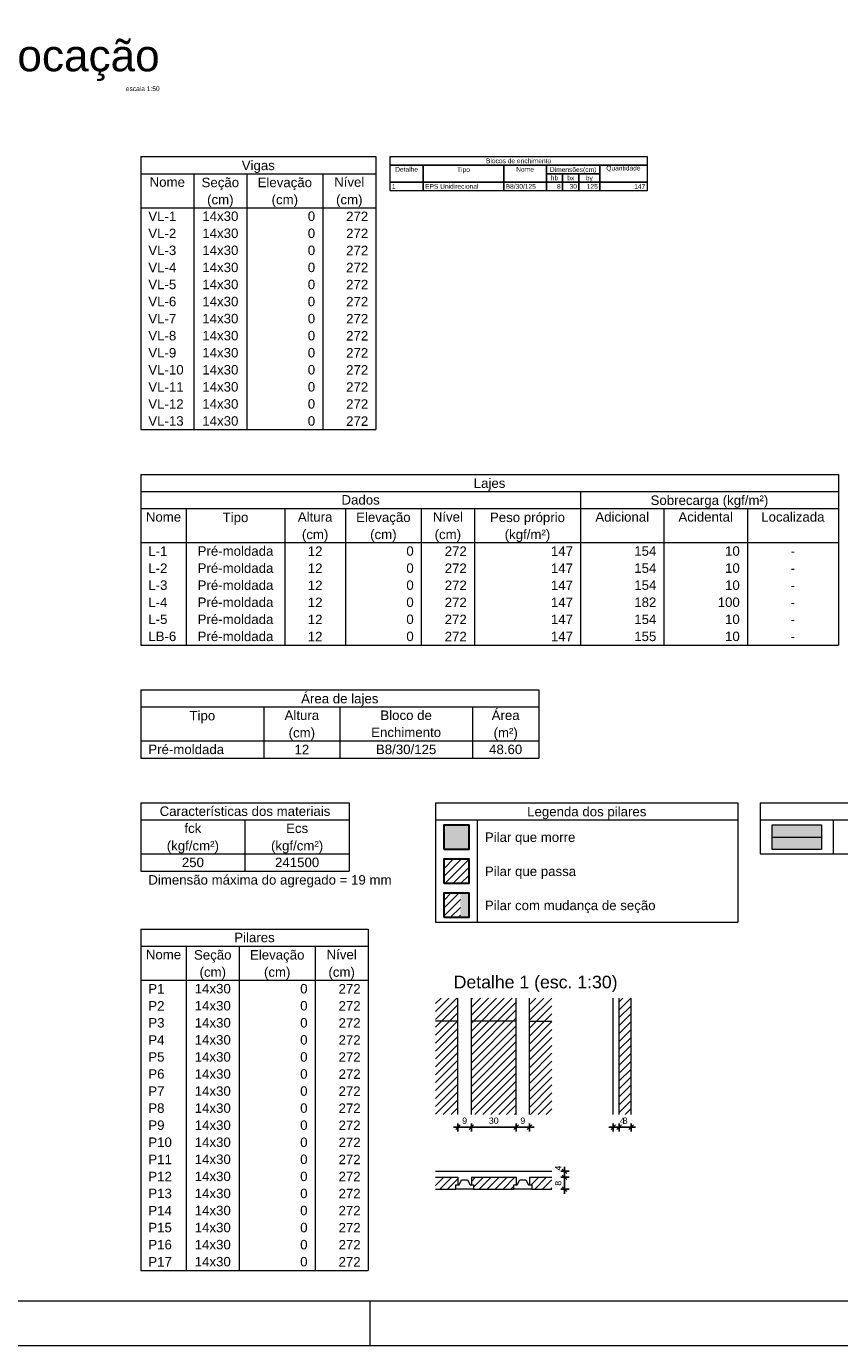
# Model space of a CAD drawing. Header units: millimetres. Extents: x 337 to 526, y -381 to -65.
# Tile 77 of 104: x 364 to 382, y -124 to -95. Entities that reach past the tile are written whole.
import ezdxf

# ---------------------------------------------------------------- set-up
doc = ezdxf.new("R2010")
doc.units = ezdxf.units.MM
doc.header["$MEASUREMENT"] = 0
doc.layers.get('0').update_dxf_attribs({"lineweight": 5})
for name, color, linetype, lineweight in [('FO-Cotas', 5, 'Continuous', 5), ('FO-Eixos', 5, 'Continuous', 5), ('FO-Hachura pilar que morre', 106, 'Continuous', 5), ('FO-Hachura pilar que passa', 19, 'Continuous', 5), ('FO-Hachura viga', 43, 'Continuous', 5), ('FO-Hachuras das lajes', 1, 'Continuous', 20), ('FO-Pilares', 152, 'Continuous', 30), ('FO-Textos das lajes', 102, 'Continuous', 20), ('FO-Textos das vigas', 7, 'Continuous', 5), ('FO-Textos dos pilares', 7, 'Continuous', 5), ('FO-Títulos', 1, 'Continuous', 20), ('FO-Vigas', 1, 'Continuous', 20), ('LC-Textos', 102, 'Continuous', 20), ('PRANCHA 01', 7, 'Continuous', 20)]:
    doc.layers.add(name, color=color, linetype=linetype, lineweight=lineweight)
doc.styles.add('Arial', font='arial.ttf')
doc.dimstyles.new('UM_30.000000', dxfattribs={"dimtxt": 0.18, "dimasz": 0.1, "dimexe": 0.1, "dimexo": 0.2, "dimgap": 0, "dimtad": 1, "dimtih": 1, "dimtoh": 1, "dimdec": 1, "dimlfac": 30, "dimzin": 0, "dimdsep": 46, "dimtxsty": 'Standard', "dimcen": 0.09, "dimdle": 0.1, "dimadec": 1, "dimazin": 2, "dimtfac": 1, "dimtdec": 4, "dimtofl": 0, "dimtmove": 0, "dimatfit": 3, "dimfxl": 1, "dimtolj": 1, "dimarcsym": 0})
pattern_1 = [(45, (348.37171, -144.35665), (-0.08838835, 0.08838835), [])]

# ---------------------------------------------------------------- blocks, each defined once
blk = doc.blocks.new('_Oblique')
at = {"color": 0, "linetype": 'ByBlock', "lineweight": -2}
blk.add_line((-0.5, -0.5), (0.5, 0.5), dxfattribs=at)
blk = doc.blocks.new('*D358')
at = {"layer": 'Defpoints', "color": 0, "linetype": 'Continuous', "transparency": 16777216}
for p in [(373.398, -119.303), (373.698, -119.303), (373.398, -119.586)]:
    blk.add_point(p, dxfattribs=at)
at = {"layer": 'FO-Cotas', "color": 0, "linetype": 'Continuous', "lineweight": -2, "transparency": 16777216}
for p, q in [((373.798, -119.586), (373.298, -119.586)), ((373.398, -119.503), (373.398, -119.686)), ((373.698, -119.503), (373.698, -119.686))]:
    blk.add_line(p, q, dxfattribs=at)
at = {"layer": 'FO-Cotas', "color": 0, "linetype": 'Continuous', "lineweight": -2, "transparency": 16777216, "xscale": 0.1, "yscale": 0.1, "zscale": 0.1, "rotation": 180}
blk.add_blockref('_Oblique', (373.398, -119.586), dxfattribs=at)
at = {"layer": 'FO-Cotas', "color": 0, "linetype": 'Continuous', "lineweight": -2, "transparency": 16777216, "xscale": 0.1, "yscale": 0.1, "zscale": 0.1}
blk.add_blockref('_Oblique', (373.698, -119.586), dxfattribs=at)
at = {"layer": 'FO-Cotas', "color": 7, "linetype": 'Continuous', "transparency": 16777216, "insert": (373.548, -119.444), "char_height": 0.1412, "attachment_point": 5, "rotation": 0.0057, "style": 'Arial'}
blk.add_mtext('\\A1;9', dxfattribs=at)
blk = doc.blocks.new('*D359')
at = {"layer": 'Defpoints', "color": 0, "linetype": 'Continuous', "transparency": 16777216}
for p in [(373.698, -119.303), (374.698, -119.303), (373.698, -119.586)]:
    blk.add_point(p, dxfattribs=at)
at = {"layer": 'FO-Cotas', "color": 0, "linetype": 'Continuous', "lineweight": -2, "transparency": 16777216}
for p, q in [((374.798, -119.586), (373.598, -119.586)), ((373.698, -119.503), (373.698, -119.686)), ((374.698, -119.503), (374.698, -119.686))]:
    blk.add_line(p, q, dxfattribs=at)
at = {"layer": 'FO-Cotas', "color": 0, "linetype": 'Continuous', "lineweight": -2, "transparency": 16777216, "xscale": 0.1, "yscale": 0.1, "zscale": 0.1, "rotation": 180}
blk.add_blockref('_Oblique', (373.698, -119.586), dxfattribs=at)
at = {"layer": 'FO-Cotas', "color": 0, "linetype": 'Continuous', "lineweight": -2, "transparency": 16777216, "xscale": 0.1, "yscale": 0.1, "zscale": 0.1}
blk.add_blockref('_Oblique', (374.698, -119.586), dxfattribs=at)
at = {"layer": 'FO-Cotas', "color": 7, "linetype": 'Continuous', "transparency": 16777216, "insert": (374.198, -119.444), "char_height": 0.1412, "attachment_point": 5, "rotation": 0.0057, "style": 'Arial'}
blk.add_mtext('\\A1;30', dxfattribs=at)
blk = doc.blocks.new('*D360')
at = {"layer": 'Defpoints', "color": 0, "linetype": 'Continuous', "transparency": 16777216}
for p in [(374.698, -119.303), (374.998, -119.303), (374.698, -119.586)]:
    blk.add_point(p, dxfattribs=at)
at = {"layer": 'FO-Cotas', "color": 0, "linetype": 'Continuous', "lineweight": -2, "transparency": 16777216}
for p, q in [((375.098, -119.586), (374.598, -119.586)), ((374.698, -119.503), (374.698, -119.686)), ((374.998, -119.503), (374.998, -119.686))]:
    blk.add_line(p, q, dxfattribs=at)
at = {"layer": 'FO-Cotas', "color": 0, "linetype": 'Continuous', "lineweight": -2, "transparency": 16777216, "xscale": 0.1, "yscale": 0.1, "zscale": 0.1, "rotation": 180}
blk.add_blockref('_Oblique', (374.698, -119.586), dxfattribs=at)
at = {"layer": 'FO-Cotas', "color": 0, "linetype": 'Continuous', "lineweight": -2, "transparency": 16777216, "xscale": 0.1, "yscale": 0.1, "zscale": 0.1}
blk.add_blockref('_Oblique', (374.998, -119.586), dxfattribs=at)
at = {"layer": 'FO-Cotas', "color": 7, "linetype": 'Continuous', "transparency": 16777216, "insert": (374.848, -119.444), "char_height": 0.1412, "attachment_point": 5, "rotation": 0.0057, "style": 'Arial'}
blk.add_mtext('\\A1;9', dxfattribs=at)
blk = doc.blocks.new('*D361')
at = {"layer": 'Defpoints', "color": 0, "linetype": 'Continuous', "transparency": 16777216}
for p in [(376.869, -119.303), (377.002, -119.303), (377.002, -119.586)]:
    blk.add_point(p, dxfattribs=at)
at = {"layer": 'FO-Cotas', "color": 0, "linetype": 'Continuous', "lineweight": -2, "transparency": 16777216}
for p, q in [((376.769, -119.586), (377.102, -119.586)), ((376.869, -119.503), (376.869, -119.686)), ((377.002, -119.503), (377.002, -119.686))]:
    blk.add_line(p, q, dxfattribs=at)
at = {"layer": 'FO-Cotas', "color": 0, "linetype": 'Continuous', "lineweight": -2, "transparency": 16777216, "xscale": 0.1, "yscale": 0.1, "zscale": 0.1, "rotation": 180}
blk.add_blockref('_Oblique', (376.869, -119.586), dxfattribs=at)
at = {"layer": 'FO-Cotas', "color": 0, "linetype": 'Continuous', "lineweight": -2, "transparency": 16777216, "xscale": 0.1, "yscale": 0.1, "zscale": 0.1}
blk.add_blockref('_Oblique', (377.002, -119.586), dxfattribs=at)
at = {"layer": 'FO-Cotas', "color": 7, "linetype": 'Continuous', "transparency": 16777216, "insert": (377.073, -119.444), "char_height": 0.1412, "attachment_point": 5, "rotation": 0.0057, "style": 'Arial'}
blk.add_mtext('\\A1;4', dxfattribs=at)
blk = doc.blocks.new('*D362')
at = {"layer": 'Defpoints', "color": 0, "linetype": 'Continuous', "transparency": 16777216}
for p in [(377.002, -119.303), (377.269, -119.303), (377.269, -119.586)]:
    blk.add_point(p, dxfattribs=at)
at = {"layer": 'FO-Cotas', "color": 0, "linetype": 'Continuous', "lineweight": -2, "transparency": 16777216}
for p, q in [((376.902, -119.586), (377.369, -119.586)), ((377.002, -119.503), (377.002, -119.686)), ((377.269, -119.503), (377.269, -119.686))]:
    blk.add_line(p, q, dxfattribs=at)
at = {"layer": 'FO-Cotas', "color": 0, "linetype": 'Continuous', "lineweight": -2, "transparency": 16777216, "xscale": 0.1, "yscale": 0.1, "zscale": 0.1, "rotation": 180}
blk.add_blockref('_Oblique', (377.002, -119.586), dxfattribs=at)
at = {"layer": 'FO-Cotas', "color": 0, "linetype": 'Continuous', "lineweight": -2, "transparency": 16777216, "xscale": 0.1, "yscale": 0.1, "zscale": 0.1}
blk.add_blockref('_Oblique', (377.269, -119.586), dxfattribs=at)
at = {"layer": 'FO-Cotas', "color": 7, "linetype": 'Continuous', "transparency": 16777216, "insert": (377.135, -119.444), "char_height": 0.1412, "attachment_point": 5, "rotation": 0.0057, "style": 'Arial'}
blk.add_mtext('\\A1;8', dxfattribs=at)
blk = doc.blocks.new('*D363')
at = {"layer": 'Defpoints', "color": 0, "linetype": 'Continuous', "transparency": 16777216}
for p in [(375.498, -120.574), (375.498, -120.707), (375.78, -120.707)]:
    blk.add_point(p, dxfattribs=at)
at = {"layer": 'FO-Cotas', "color": 0, "linetype": 'Continuous', "lineweight": -2, "transparency": 16777216}
for p, q in [((375.78, -120.474), (375.78, -120.807)), ((375.698, -120.574), (375.88, -120.574)), ((375.698, -120.707), (375.88, -120.707))]:
    blk.add_line(p, q, dxfattribs=at)
at = {"layer": 'FO-Cotas', "color": 0, "linetype": 'Continuous', "lineweight": -2, "transparency": 16777216, "xscale": 0.1, "yscale": 0.1, "zscale": 0.1}
for p, rotation in [((375.78, -120.574), 90), ((375.78, -120.707), 270)]:
    blk.add_blockref('_Oblique', p, dxfattribs=dict(at, rotation=rotation))
at = {"layer": 'FO-Cotas', "color": 7, "linetype": 'Continuous', "transparency": 16777216, "insert": (375.639, -120.503), "char_height": 0.1412, "attachment_point": 5, "rotation": 90, "style": 'Arial'}
blk.add_mtext('\\A1;4', dxfattribs=at)
blk = doc.blocks.new('*D364')
at = {"layer": 'Defpoints', "color": 0, "linetype": 'Continuous', "transparency": 16777216}
for p in [(375.498, -120.707), (375.498, -120.974), (375.78, -120.974)]:
    blk.add_point(p, dxfattribs=at)
at = {"layer": 'FO-Cotas', "color": 0, "linetype": 'Continuous', "lineweight": -2, "transparency": 16777216}
for p, q in [((375.698, -120.707), (375.88, -120.707)), ((375.78, -120.607), (375.78, -121.074)), ((375.698, -120.974), (375.88, -120.974))]:
    blk.add_line(p, q, dxfattribs=at)
at = {"layer": 'FO-Cotas', "color": 0, "linetype": 'Continuous', "lineweight": -2, "transparency": 16777216, "xscale": 0.1, "yscale": 0.1, "zscale": 0.1}
for p, rotation in [((375.78, -120.707), 90), ((375.78, -120.974), 270)]:
    blk.add_blockref('_Oblique', p, dxfattribs=dict(at, rotation=rotation))
at = {"layer": 'FO-Cotas', "color": 7, "linetype": 'Continuous', "transparency": 16777216, "insert": (375.639, -120.841), "char_height": 0.1412, "attachment_point": 5, "rotation": 90, "style": 'Arial'}
blk.add_mtext('\\A1;8', dxfattribs=at)

msp = doc.modelspace()

# ---------------------------------------------------------------- hatches: boundary and pattern name
at = {"layer": 'FO-Hachura pilar que morre', "linetype": 'Continuous'}
for points in [[(373.0886, -113.3812), (373.0886, -112.8305), (373.6393, -112.8305), (373.6393, -113.3812), (373.0886, -113.3812)], [(373.4548, -114.9062), (373.4548, -114.3555), (373.6393, -114.3555), (373.6393, -114.9062), (373.4548, -114.9062)]]:
    msp.add_hatch(color=256, dxfattribs=at).paths.add_polyline_path(points)
at = {"layer": 'FO-Hachura pilar que passa', "linetype": 'Continuous'}
h = msp.add_hatch(dxfattribs=at)
h.set_pattern_fill('ANSI31', color=256, style=0)
h.set_pattern_definition(pattern_1)
h.paths.add_polyline_path([(373.0886, -114.1437), (373.0886, -113.593), (373.6393, -113.593), (373.6393, -114.1437), (373.0886, -114.1437)])
h = msp.add_hatch(dxfattribs=at)
h.set_pattern_fill('ANSI31', color=256, style=0)
h.set_pattern_definition(pattern_1)
h.paths.add_polyline_path([(373.0886, -114.9062), (373.0886, -114.3555), (373.4548, -114.3555), (373.4548, -114.9062), (373.0886, -114.9062)])
at = {"layer": 'FO-Hachura viga', "linetype": 'Continuous'}
msp.add_hatch(color=256, dxfattribs=at).paths.add_polyline_path([(380.4192, -113.3812), (380.4192, -112.8305), (381.5205, -112.8305), (381.5205, -113.3812), (380.4192, -113.3812)])
at = {"layer": 'FO-Hachuras das lajes', "linetype": 'Continuous'}
h = msp.add_hatch(dxfattribs=at)
h.set_pattern_fill('ANSI31', color=256, style=0)
h.set_pattern_definition(pattern_1)
h.paths.add_polyline_path([(373.398, -119.3032), (372.898, -119.3032), (372.898, -116.7032), (373.398, -116.7032), (373.398, -119.3032)])
h = msp.add_hatch(dxfattribs=at)
h.set_pattern_fill('ANSI31', color=256, style=0)
h.set_pattern_definition(pattern_1)
h.paths.add_polyline_path([(373.698, -119.3032), (373.698, -116.7032), (374.698, -116.7032), (374.698, -119.3032), (373.698, -119.3032)])
h = msp.add_hatch(dxfattribs=at)
h.set_pattern_fill('ANSI31', color=256, style=0)
h.set_pattern_definition(pattern_1)
h.paths.add_polyline_path([(374.998, -119.3032), (374.998, -116.7032), (375.498, -116.7032), (375.498, -119.3032), (374.998, -119.3032)])
h = msp.add_hatch(dxfattribs=at)
h.set_pattern_fill('ANSI31', color=256, style=0)
h.set_pattern_definition(pattern_1)
h.paths.add_polyline_path([(377.0021, -119.3032), (377.0021, -116.7032), (377.2688, -116.7032), (377.2688, -119.3032), (377.0021, -119.3032)])
h = msp.add_hatch(dxfattribs=at)
h.set_pattern_fill('ANSI31', color=256, style=0)
h.set_pattern_definition(pattern_1)
h.paths.add_polyline_path([(372.898, -120.7073), (373.398, -120.7073), (373.398, -120.874), (373.348, -120.874), (373.348, -120.974), (372.898, -120.974), (372.898, -120.7073)])
h = msp.add_hatch(dxfattribs=at)
h.set_pattern_fill('ANSI31', color=256, style=0)
h.set_pattern_definition(pattern_1)
h.paths.add_polyline_path([(374.698, -120.7073), (374.698, -120.874), (374.648, -120.874), (374.648, -120.974), (373.748, -120.974), (373.748, -120.874), (373.698, -120.874), (373.698, -120.7073), (374.698, -120.7073)])
h = msp.add_hatch(dxfattribs=at)
h.set_pattern_fill('ANSI31', color=256, style=0)
h.set_pattern_definition(pattern_1)
h.paths.add_polyline_path([(374.998, -120.7073), (375.498, -120.7073), (375.498, -120.974), (375.048, -120.974), (375.048, -120.874), (374.998, -120.874), (374.998, -120.7073)])

# ---------------------------------------------------------------- linework, layer by layer
at = {"layer": 'FO-Eixos'}
msp.add_line((380.4192, -113.1059), (381.5205, -113.1059), dxfattribs=at)
at = {"layer": 'FO-Eixos', "linetype": 'Continuous'}
for p, q in [((373.398, -117.2199), (372.898, -117.2199)), ((373.398, -117.5032), (373.398, -117.2032)), ((373.698, -117.5032), (373.698, -117.2032)), ((374.698, -117.2199), (373.698, -117.2199)), ((374.698, -117.5032), (374.698, -117.2032)), ((374.998, -117.5032), (374.998, -117.2032)), ((374.998, -117.2199), (375.498, -117.2199)), ((373.398, -118.8032), (373.398, -118.5032)), ((373.698, -118.8032), (373.698, -118.5032)), ((374.698, -118.8032), (374.698, -118.5032)), ((374.998, -118.8032), (374.998, -118.5032))]:
    msp.add_line(p, q, dxfattribs=at)
at = {"layer": 'FO-Hachuras das lajes', "linetype": 'Continuous'}
for p, q in [((377.2688, -119.3032), (377.2688, -116.7032)), ((372.898, -120.974), (373.348, -120.974)), ((373.748, -120.974), (374.648, -120.974)), ((375.048, -120.974), (375.498, -120.974))]:
    msp.add_line(p, q, dxfattribs=at)
at = {"layer": 'FO-Pilares'}
for points in [[(373.0886, -113.3812), (373.0886, -112.8305), (373.6393, -112.8305), (373.6393, -113.3812), (373.0886, -113.3812)], [(373.0886, -114.1437), (373.0886, -113.593), (373.6393, -113.593), (373.6393, -114.1437), (373.0886, -114.1437)], [(373.0886, -114.9062), (373.0886, -114.3555), (373.6393, -114.3555), (373.6393, -114.9062), (373.0886, -114.9062)]]:
    msp.add_lwpolyline(points, close=True, dxfattribs=at)
at = {"layer": 'FO-Textos das lajes', "linetype": 'Continuous'}
for p, q in [((373.398, -117.2032), (373.398, -116.7032)), ((373.698, -117.2032), (373.698, -116.7032)), ((374.698, -117.2032), (374.698, -116.7032)), ((374.998, -117.2032), (374.998, -116.7032)), ((376.8688, -119.3032), (376.8688, -116.7032)), ((377.0021, -119.3032), (377.0021, -116.7032)), ((373.398, -118.5032), (373.398, -117.5032)), ((373.698, -118.5032), (373.698, -117.5032)), ((374.698, -118.5032), (374.698, -117.5032)), ((374.998, -118.5032), (374.998, -117.5032)), ((373.398, -119.3032), (373.398, -118.8032)), ((373.698, -119.3032), (373.698, -118.8032)), ((374.698, -119.3032), (374.698, -118.8032)), ((374.998, -119.3032), (374.998, -118.8032)), ((372.898, -120.574), (375.498, -120.574)), ((372.898, -120.7073), (373.398, -120.7073)), ((373.398, -120.7073), (373.398, -120.874)), ((373.698, -120.7073), (374.698, -120.7073)), ((373.698, -120.7073), (373.698, -120.874)), ((374.698, -120.7073), (374.698, -120.874)), ((374.998, -120.7073), (375.498, -120.7073)), ((374.998, -120.7073), (374.998, -120.874))]:
    msp.add_line(p, q, dxfattribs=at)
for points in [[(373.348, -120.974), (373.348, -120.874), (373.423, -120.874), (373.4813, -120.7607), (373.6147, -120.7607), (373.673, -120.874), (373.748, -120.874), (373.748, -120.974), (373.348, -120.974)], [(374.648, -120.974), (374.648, -120.874), (374.723, -120.874), (374.7813, -120.7607), (374.9147, -120.7607), (374.973, -120.874), (375.048, -120.874), (375.048, -120.974), (374.648, -120.974)]]:
    msp.add_lwpolyline(points, close=True, dxfattribs=at)
at = {"layer": 'FO-Textos das vigas'}
for p, q in [((366.3101, -97.9029), (371.5627, -97.9029)), ((366.3101, -97.9029), (366.3101, -104.0028)), ((371.5627, -97.9029), (371.5627, -104.0028)), ((366.3101, -98.2842), (371.5627, -98.2842)), ((367.4961, -98.2842), (367.4961, -104.0028)), ((368.6822, -98.2842), (368.6822, -104.0028)), ((370.3766, -98.2842), (370.3766, -104.0028)), ((366.3101, -99.0466), (371.5627, -99.0466)), ((366.3101, -104.0028), (371.5627, -104.0028)), ((366.3101, -105.0028), (381.8985, -105.0028)), ((366.3101, -105.0028), (366.3101, -105.384)), ((381.8985, -105.0028), (381.8985, -105.384)), ((366.3101, -105.384), (381.8985, -105.384)), ((366.3101, -105.384), (381.8985, -105.384)), ((366.3101, -105.384), (366.3101, -108.8152)), ((376.1376, -105.384), (376.1376, -105.7652)), ((381.8985, -105.384), (381.8985, -108.8152)), ((366.3101, -105.7652), (381.8985, -105.7652)), ((367.3267, -105.7652), (367.3267, -108.8152)), ((369.5294, -105.7652), (369.5294, -108.8152)), ((370.8849, -105.7652), (370.8849, -108.8152)), ((372.5793, -105.7652), (372.5793, -108.8152)), ((373.7654, -105.7652), (373.7654, -108.8152)), ((376.1376, -105.7652), (376.1376, -108.8152)), ((378.0014, -105.7652), (378.0014, -108.8152)), ((379.8653, -105.7652), (379.8653, -108.8152)), ((366.3101, -106.5277), (381.8985, -106.5277)), ((366.3101, -108.8152), (381.8985, -108.8152)), ((366.3101, -109.8152), (375.2057, -109.8152)), ((366.3101, -109.8152), (366.3101, -111.3401)), ((375.2057, -109.8152), (375.2057, -111.3401)), ((366.3101, -110.1964), (375.2057, -110.1964)), ((369.0635, -110.1964), (369.0635, -111.3401)), ((370.7579, -110.1964), (370.7579, -111.3401)), ((373.7231, -110.1964), (373.7231, -111.3401)), ((366.3101, -110.9589), (375.2057, -110.9589)), ((366.3101, -111.3401), (375.2057, -111.3401)), ((366.3101, -112.3401), (370.9697, -112.3401)), ((366.3101, -112.3401), (366.3101, -112.7214)), ((370.9697, -112.3401), (370.9697, -112.7214)), ((372.898, -112.3401), (379.6544, -112.3401)), ((372.898, -112.3401), (372.898, -115.0088)), ((379.6544, -112.3401), (379.6544, -115.0088)), ((380.1544, -112.3401), (387.6098, -112.3401)), ((380.1544, -112.3401), (380.1544, -113.4838)), ((366.3101, -112.7214), (370.9697, -112.7214)), ((366.3101, -112.7214), (366.3101, -113.8651)), ((368.6399, -112.7214), (368.6399, -113.8651)), ((370.9697, -112.7214), (370.9697, -113.8651)), ((372.898, -112.7214), (379.6544, -112.7214)), ((373.8299, -112.7214), (373.8299, -115.0088)), ((380.1544, -112.7214), (387.6098, -112.7214)), ((381.7853, -112.7214), (381.7853, -113.4838)), ((366.3101, -113.4838), (370.9697, -113.4838)), ((380.1544, -113.4838), (387.6098, -113.4838)), ((366.3101, -113.8651), (370.9697, -113.8651)), ((366.3101, -113.8651), (370.9697, -113.8651)), ((372.898, -115.0088), (379.6544, -115.0088))]:
    msp.add_line(p, q, dxfattribs=at)
for points in [[(371.8805, -98.0935), (371.8805, -97.9029), (377.6255, -97.9029), (377.6255, -98.0935), (371.8805, -98.0935)], [(371.8805, -98.4748), (371.8805, -98.0935), (372.6218, -98.0935), (372.6218, -98.4748), (371.8805, -98.4748)], [(372.6218, -98.4748), (372.6218, -98.0935), (374.4221, -98.0935), (374.4221, -98.4748), (372.6218, -98.4748)], [(374.4221, -98.4748), (374.4221, -98.0935), (375.3752, -98.0935), (375.3752, -98.4748), (374.4221, -98.4748)], [(375.3752, -98.2842), (375.3752, -98.0935), (376.5665, -98.0935), (376.5665, -98.2842), (375.3752, -98.2842)], [(376.5665, -98.4748), (376.5665, -98.0935), (377.6255, -98.0935), (377.6255, -98.4748), (376.5665, -98.4748)], [(375.3752, -98.4748), (375.3752, -98.2842), (375.737, -98.2842), (375.737, -98.4748), (375.3752, -98.4748)], [(375.737, -98.4748), (375.737, -98.2842), (376.0988, -98.2842), (376.0988, -98.4748), (375.737, -98.4748)], [(376.0988, -98.4748), (376.0988, -98.2842), (376.5665, -98.2842), (376.5665, -98.4748), (376.0988, -98.4748)], [(371.8805, -98.6654), (371.8805, -98.4748), (372.6218, -98.4748), (372.6218, -98.6654), (371.8805, -98.6654)], [(372.6218, -98.6654), (372.6218, -98.4748), (374.4221, -98.4748), (374.4221, -98.6654), (372.6218, -98.6654)], [(374.4221, -98.6654), (374.4221, -98.4748), (375.3752, -98.4748), (375.3752, -98.6654), (374.4221, -98.6654)], [(375.3752, -98.6654), (375.3752, -98.4748), (375.737, -98.4748), (375.737, -98.6654), (375.3752, -98.6654)], [(375.737, -98.6654), (375.737, -98.4748), (376.0988, -98.4748), (376.0988, -98.6654), (375.737, -98.6654)], [(376.0988, -98.6654), (376.0988, -98.4748), (376.5665, -98.4748), (376.5665, -98.6654), (376.0988, -98.6654)], [(376.5665, -98.6654), (376.5665, -98.4748), (377.6255, -98.4748), (377.6255, -98.6654), (376.5665, -98.6654)]]:
    msp.add_lwpolyline(points, close=True, dxfattribs=at)
at = {"layer": 'FO-Textos dos pilares'}
for p, q in [((366.3101, -115.1616), (371.3933, -115.1616)), ((366.3101, -115.1616), (366.3101, -122.7864)), ((371.3933, -115.1616), (371.3933, -122.7864)), ((366.3101, -115.5428), (371.3933, -115.5428)), ((367.3267, -115.5428), (367.3267, -122.7864)), ((368.5128, -115.5428), (368.5128, -122.7864)), ((370.2072, -115.5428), (370.2072, -122.7864)), ((366.3101, -116.3053), (371.3933, -116.3053)), ((366.3101, -122.7864), (371.3933, -122.7864))]:
    msp.add_line(p, q, dxfattribs=at)
at = {"layer": 'FO-Vigas'}
msp.add_lwpolyline([(380.4192, -113.3812), (380.4192, -112.8305), (381.5205, -112.8305), (381.5205, -113.3812), (380.4192, -113.3812)], close=True, dxfattribs=at)
at = {"layer": 'PRANCHA 01'}
for points in [[(337.4312, -124.4682), (421.5312, -124.4682), (421.5312, -65.0682), (337.4312, -65.0682), (337.4312, -124.4682)], [(371.4312, -123.4682), (371.4312, -124.4682)], [(371.4312, -123.4682), (371.4312, -124.4682)]]:
    msp.add_lwpolyline(points, dxfattribs=at)
msp.add_lwpolyline([(339.9312, -123.4682), (420.5312, -123.4682), (420.5312, -66.0682), (339.9312, -66.0682)], close=True, dxfattribs=at)

# ---------------------------------------------------------------- texts
at = {"layer": 'FO-Textos das vigas', "linetype": 'Continuous', "line_spacing_factor": 0.798, "style": 'Arial'}
for s, insert, char_height, width, attachment_point in [('Vigas', (368.9368, -98.2689), 0.2118, 1.506586, 8), ('Detalhe', (372.2511, -98.2418), 0.1059, 1.022447, 8), ('Tipo', (373.522, -98.2769), 0.1059, 0.577055, 8), ('Blocos de enchimento', (374.753, -98.0512), 0.1059, 2.918733, 8), ('Nome', (374.8986, -98.2418), 0.1059, 0.791278, 8), ('Dimensões(cm)', (375.971, -98.2769), 0.1059, 2.07676, 8), ('Quantidade', (377.096, -98.2418), 0.1059, 1.533888, 8), ('Nome', (366.9031, -98.5807), 0.2118, 1.606574, 8), ('Seção', (368.0888, -98.6509), 0.2118, 1.707738, 8), ('Elevação', (369.5298, -98.6509), 0.2118, 2.477647, 8), ('Nível', (370.9697, -98.5807), 0.2118, 1.37219, 8), ('hb', (375.5561, -98.4324), 0.1059, 0.329953, 8), ('bx', (375.9179, -98.4324), 0.1059, 0.313296, 8), ('by', (376.333, -98.4669), 0.1059, 0.313296, 8), ('(cm)', (368.0888, -99.0319), 0.2118, 1.203975, 8), ('(cm)', (369.5298, -99.0319), 0.2118, 1.203975, 8), ('(cm)', (370.9698, -99.0319), 0.2118, 1.203975, 8), ('1', (371.9228, -98.623), 0.1059, 0.164976, 7), ('EPS Unidirecional', (372.6641, -98.623), 0.1059, 2.39078, 7), ('B8/30/125', (374.4644, -98.623), 0.1059, 1.352545, 7), ('8', (375.6946, -98.623), 0.1059, 0.164976, 9), ('30', (376.0564, -98.623), 0.1059, 0.329953, 9), ('125', (376.5241, -98.623), 0.1059, 0.494929, 9), ('147', (377.5831, -98.623), 0.1059, 0.494929, 9), ('VL-1', (366.4795, -99.3432), 0.2118, 1.272202, 7), ('14x30', (368.0892, -99.3432), 0.2118, 1.640981, 8), ('0', (370.2072, -99.3432), 0.2118, 0.33496, 9), ('272', (371.3933, -99.3432), 0.2118, 1.004881, 9), ('VL-2', (366.4795, -99.7244), 0.2118, 1.272202, 7), ('14x30', (368.0892, -99.7244), 0.2118, 1.640981, 8), ('0', (370.2072, -99.7244), 0.2118, 0.33496, 9), ('272', (371.3933, -99.7244), 0.2118, 1.004881, 9), ('VL-3', (366.4795, -100.1056), 0.2118, 1.272202, 7), ('14x30', (368.0892, -100.1056), 0.2118, 1.640981, 8), ('0', (370.2072, -100.1056), 0.2118, 0.33496, 9), ('272', (371.3933, -100.1056), 0.2118, 1.004881, 9), ('VL-4', (366.4795, -100.4869), 0.2118, 1.272202, 7), ('14x30', (368.0892, -100.4869), 0.2118, 1.640981, 8), ('0', (370.2072, -100.4869), 0.2118, 0.33496, 9), ('272', (371.3933, -100.4869), 0.2118, 1.004881, 9), ('VL-5', (366.4795, -100.8681), 0.2118, 1.272202, 7), ('14x30', (368.0892, -100.8681), 0.2118, 1.640981, 8), ('0', (370.2072, -100.8681), 0.2118, 0.33496, 9), ('272', (371.3933, -100.8681), 0.2118, 1.004881, 9), ('VL-6', (366.4795, -101.2494), 0.2118, 1.272202, 7), ('14x30', (368.0892, -101.2494), 0.2118, 1.640981, 8), ('0', (370.2072, -101.2494), 0.2118, 0.33496, 9), ('272', (371.3933, -101.2494), 0.2118, 1.004881, 9), ('VL-7', (366.4795, -101.6306), 0.2118, 1.272202, 7), ('14x30', (368.0892, -101.6306), 0.2118, 1.640981, 8), ('0', (370.2072, -101.6306), 0.2118, 0.33496, 9), ('272', (371.3933, -101.6306), 0.2118, 1.004881, 9), ('VL-8', (366.4795, -102.0118), 0.2118, 1.272202, 7), ('14x30', (368.0892, -102.0118), 0.2118, 1.640981, 8), ('0', (370.2072, -102.0118), 0.2118, 0.33496, 9), ('272', (371.3933, -102.0118), 0.2118, 1.004881, 9), ('VL-9', (366.4795, -102.3931), 0.2118, 1.272202, 7), ('14x30', (368.0892, -102.3931), 0.2118, 1.640981, 8), ('0', (370.2072, -102.3931), 0.2118, 0.33496, 9), ('272', (371.3933, -102.3931), 0.2118, 1.004881, 9), ('VL-10', (366.4795, -102.7743), 0.2118, 1.607162, 7), ('14x30', (368.0892, -102.7743), 0.2118, 1.640981, 8), ('0', (370.2072, -102.7743), 0.2118, 0.33496, 9), ('272', (371.3933, -102.7743), 0.2118, 1.004881, 9), ('VL-11', (366.4795, -103.1556), 0.2118, 1.607162, 7), ('14x30', (368.0892, -103.1556), 0.2118, 1.640981, 8), ('0', (370.2072, -103.1556), 0.2118, 0.33496, 9), ('272', (371.3933, -103.1556), 0.2118, 1.004881, 9), ('VL-12', (366.4795, -103.5368), 0.2118, 1.607162, 7), ('14x30', (368.0892, -103.5368), 0.2118, 1.640981, 8), ('0', (370.2072, -103.5368), 0.2118, 0.33496, 9), ('272', (371.3933, -103.5368), 0.2118, 1.004881, 9), ('VL-13', (366.4795, -103.918), 0.2118, 1.607162, 7), ('14x30', (368.0892, -103.918), 0.2118, 1.640981, 8), ('0', (370.2072, -103.918), 0.2118, 0.33496, 9), ('272', (371.3933, -103.918), 0.2118, 1.004881, 9), ('Lajes', (374.1048, -105.3689), 0.2118, 1.439829, 8), ('Dados', (371.2238, -105.6805), 0.2118, 1.74097, 8), ('Sobrecarga (kgf/m²)', (379.0178, -105.7499), 0.2118, 5.355246, 8), ('Nome', (366.8184, -106.0618), 0.2118, 1.606574, 8), ('Altura', (370.2072, -106.0618), 0.2118, 1.573342, 8), ('Nível', (373.1724, -106.0618), 0.2118, 1.37219, 8), ('Peso próprio', (374.9518, -106.1319), 0.2118, 3.414888, 8), ('Adicional', (377.0695, -106.0618), 0.2118, 2.444121, 8), ('Acidental', (378.9333, -106.0618), 0.2118, 2.477647, 8), ('Localizada', (380.8819, -106.0618), 0.2118, 2.879658, 8), ('Tipo', (368.4278, -106.1319), 0.2118, 1.171625, 8), ('Elevação', (371.7318, -106.1319), 0.2118, 2.477647, 8), ('(cm)', (370.2068, -106.5129), 0.2118, 1.203975, 8), ('(cm)', (371.7318, -106.5129), 0.2118, 1.203975, 8), ('(cm)', (373.1728, -106.5129), 0.2118, 1.203975, 8), ('(kgf/m²)', (374.9518, -106.5129), 0.2118, 2.074165, 8), ('L-1', (366.4795, -106.8242), 0.2118, 0.870485, 7), ('Pré-moldada', (368.4281, -106.8242), 0.2118, 3.44812, 8), ('12', (370.2072, -106.8242), 0.2118, 0.66992, 8), ('0', (372.4099, -106.8242), 0.2118, 0.33496, 9), ('272', (373.596, -106.8242), 0.2118, 1.004881, 9), ('147', (375.9681, -106.8242), 0.2118, 1.004881, 9), ('154', (377.832, -106.8242), 0.2118, 1.004881, 9), ('10', (379.6958, -106.8242), 0.2118, 0.66992, 9), ('-', (380.8819, -106.8242), 0.2118, 0.200564, 8), ('L-2', (366.4795, -107.2055), 0.2118, 0.870485, 7), ('Pré-moldada', (368.4281, -107.2055), 0.2118, 3.44812, 8), ('12', (370.2072, -107.2055), 0.2118, 0.66992, 8), ('0', (372.4099, -107.2055), 0.2118, 0.33496, 9), ('272', (373.596, -107.2055), 0.2118, 1.004881, 9), ('147', (375.9681, -107.2055), 0.2118, 1.004881, 9), ('154', (377.832, -107.2055), 0.2118, 1.004881, 9), ('10', (379.6958, -107.2055), 0.2118, 0.66992, 9), ('Pré-moldada', (368.4281, -107.5867), 0.2118, 3.44812, 8), ('-', (380.8819, -107.2055), 0.2118, 0.200564, 8), ('L-3', (366.4795, -107.5867), 0.2118, 0.870485, 7), ('12', (370.2072, -107.5867), 0.2118, 0.66992, 8), ('0', (372.4099, -107.5867), 0.2118, 0.33496, 9), ('272', (373.596, -107.5867), 0.2118, 1.004881, 9), ('147', (375.9681, -107.5867), 0.2118, 1.004881, 9), ('154', (377.832, -107.5867), 0.2118, 1.004881, 9), ('10', (379.6958, -107.5867), 0.2118, 0.66992, 9), ('-', (380.8819, -107.5867), 0.2118, 0.200564, 8), ('L-4', (366.4795, -107.968), 0.2118, 0.870485, 7), ('Pré-moldada', (368.4281, -107.968), 0.2118, 3.44812, 8), ('12', (370.2072, -107.968), 0.2118, 0.66992, 8), ('0', (372.4099, -107.968), 0.2118, 0.33496, 9), ('272', (373.596, -107.968), 0.2118, 1.004881, 9), ('147', (375.9681, -107.968), 0.2118, 1.004881, 9), ('182', (377.832, -107.968), 0.2118, 1.004881, 9), ('100', (379.6958, -107.968), 0.2118, 1.004881, 9), ('-', (380.8819, -107.968), 0.2118, 0.200564, 8), ('L-5', (366.4795, -108.3492), 0.2118, 0.870485, 7), ('Pré-moldada', (368.4281, -108.3492), 0.2118, 3.44812, 8), ('12', (370.2072, -108.3492), 0.2118, 0.66992, 8), ('0', (372.4099, -108.3492), 0.2118, 0.33496, 9), ('272', (373.596, -108.3492), 0.2118, 1.004881, 9), ('147', (375.9681, -108.3492), 0.2118, 1.004881, 9), ('154', (377.832, -108.3492), 0.2118, 1.004881, 9), ('10', (379.6958, -108.3492), 0.2118, 0.66992, 9), ('LB-6', (366.4795, -108.7304), 0.2118, 1.272202, 7), ('Pré-moldada', (368.4281, -108.7304), 0.2118, 3.44812, 8), ('12', (370.2072, -108.7304), 0.2118, 0.66992, 8), ('0', (372.4099, -108.7304), 0.2118, 0.33496, 9), ('272', (373.596, -108.7304), 0.2118, 1.004881, 9), ('147', (375.9681, -108.7304), 0.2118, 1.004881, 9), ('155', (377.832, -108.7304), 0.2118, 1.004881, 9), ('10', (379.6958, -108.7304), 0.2118, 0.66992, 9), ('-', (380.8819, -108.3492), 0.2118, 0.200564, 8), ('-', (380.8819, -108.7304), 0.2118, 0.200564, 8), ('Área de lajes', (370.7578, -110.1819), 0.2118, 3.515465, 8), ('Altura', (369.9107, -110.4929), 0.2118, 1.573342, 8), ('Bloco de', (372.2405, -110.4929), 0.2118, 2.343839, 8), ('Área', (374.4644, -110.4929), 0.2118, 1.272202, 8), ('Tipo', (367.6868, -110.5629), 0.2118, 1.171625, 8), ('(cm)', (369.9108, -110.9439), 0.2118, 1.203975, 8), ('Enchimento', (372.2405, -110.8742), 0.2118, 3.180504, 8), ('(m²)', (374.4648, -110.9439), 0.2118, 1.103398, 8), ('Pré-moldada', (366.4795, -111.2554), 0.2118, 3.44812, 7), ('12', (369.9107, -111.2554), 0.2118, 0.66992, 8), ('B8/30/125', (372.2405, -111.2554), 0.2118, 2.746144, 8), ('48.60', (374.4644, -111.2554), 0.2118, 1.507174, 8), ('Características dos materiais', (368.6399, -112.6366), 0.2118, 7.765254, 8), ('Legenda dos pilares', (376.2767, -112.7066), 0.2118, 5.424649, 8), ('fck', (367.475, -113.0179), 0.2118, 0.769614, 8), ('Ecs', (369.8048, -113.0179), 0.2118, 1.003998, 8), ('(kgf/cm²)', (367.4748, -113.4689), 0.2118, 2.375306, 8), ('(kgf/cm²)', (369.8048, -113.4689), 0.2118, 2.375306, 8), ('Pilar que morre', (373.9997, -113.2786), 0.2118, 4.117158, 7), ('250', (367.475, -113.7804), 0.2118, 1.004881, 8), ('241500', (369.8048, -113.7804), 0.2118, 2.009761, 8), ('Pilar que passa', (373.9997, -114.0406), 0.2118, 4.151565, 7), ('Dimensão máxima do agregado = 19 mm', (366.4798, -114.2319), 0.2118, 11.063979, 7), ('Pilar com mudança de seção', (373.9997, -114.8036), 0.2118, 7.766724, 7)]:
    msp.add_mtext(s, dxfattribs=dict(at, insert=insert, char_height=char_height, width=width, attachment_point=attachment_point))
at = {"layer": 'FO-Textos dos pilares', "linetype": 'Continuous', "char_height": 0.2118, "line_spacing_factor": 0.798, "style": 'Arial'}
for s, insert, width, attachment_point in [('Pilares', (368.8517, -115.4581), 1.840958, 8), ('Nível', (370.8002, -115.8394), 1.37219, 8), ('Nome', (366.8184, -115.8394), 1.606574, 8), ('Seção', (367.9198, -115.9089), 1.707738, 8), ('Elevação', (369.3598, -115.9089), 2.477647, 8), ('(cm)', (367.9198, -116.2909), 1.203975, 8), ('(cm)', (369.3598, -116.2909), 1.203975, 8), ('(cm)', (370.7998, -116.2909), 1.203975, 8), ('P1', (366.4795, -116.6018), 0.736677, 7), ('14x30', (367.9197, -116.6018), 1.640981, 8), ('0', (370.0377, -116.6018), 0.33496, 9), ('272', (371.2238, -116.6018), 1.004881, 9), ('P2', (366.4795, -116.9831), 0.736677, 7), ('14x30', (367.9197, -116.9831), 1.640981, 8), ('0', (370.0377, -116.9831), 0.33496, 9), ('272', (371.2238, -116.9831), 1.004881, 9), ('P3', (366.4795, -117.3643), 0.736677, 7), ('14x30', (367.9197, -117.3643), 1.640981, 8), ('0', (370.0377, -117.3643), 0.33496, 9), ('272', (371.2238, -117.3643), 1.004881, 9), ('P4', (366.4795, -117.7456), 0.736677, 7), ('14x30', (367.9197, -117.7456), 1.640981, 8), ('0', (370.0377, -117.7456), 0.33496, 9), ('272', (371.2238, -117.7456), 1.004881, 9), ('P5', (366.4795, -118.1268), 0.736677, 7), ('14x30', (367.9197, -118.1268), 1.640981, 8), ('0', (370.0377, -118.1268), 0.33496, 9), ('272', (371.2238, -118.1268), 1.004881, 9), ('P6', (366.4795, -118.508), 0.736677, 7), ('14x30', (367.9197, -118.508), 1.640981, 8), ('0', (370.0377, -118.508), 0.33496, 9), ('272', (371.2238, -118.508), 1.004881, 9), ('P7', (366.4795, -118.8893), 0.736677, 7), ('14x30', (367.9197, -118.8893), 1.640981, 8), ('0', (370.0377, -118.8893), 0.33496, 9), ('272', (371.2238, -118.8893), 1.004881, 9), ('P8', (366.4795, -119.2705), 0.736677, 7), ('14x30', (367.9197, -119.2705), 1.640981, 8), ('0', (370.0377, -119.2705), 0.33496, 9), ('272', (371.2238, -119.2705), 1.004881, 9), ('P9', (366.4795, -119.6518), 0.736677, 7), ('14x30', (367.9197, -119.6518), 1.640981, 8), ('0', (370.0377, -119.6518), 0.33496, 9), ('272', (371.2238, -119.6518), 1.004881, 9), ('P10', (366.4795, -120.033), 1.071637, 7), ('14x30', (367.9197, -120.033), 1.640981, 8), ('0', (370.0377, -120.033), 0.33496, 9), ('272', (371.2238, -120.033), 1.004881, 9), ('P11', (366.4795, -120.4142), 1.071637, 7), ('14x30', (367.9197, -120.4142), 1.640981, 8), ('0', (370.0377, -120.4142), 0.33496, 9), ('272', (371.2238, -120.4142), 1.004881, 9), ('P12', (366.4795, -120.7955), 1.071637, 7), ('14x30', (367.9197, -120.7955), 1.640981, 8), ('0', (370.0377, -120.7955), 0.33496, 9), ('272', (371.2238, -120.7955), 1.004881, 9), ('P13', (366.4795, -121.1767), 1.071637, 7), ('14x30', (367.9197, -121.1767), 1.640981, 8), ('0', (370.0377, -121.1767), 0.33496, 9), ('272', (371.2238, -121.1767), 1.004881, 9), ('P14', (366.4795, -121.558), 1.071637, 7), ('14x30', (367.9197, -121.558), 1.640981, 8), ('0', (370.0377, -121.558), 0.33496, 9), ('272', (371.2238, -121.558), 1.004881, 9), ('P15', (366.4795, -121.9392), 1.071637, 7), ('14x30', (367.9197, -121.9392), 1.640981, 8), ('0', (370.0377, -121.9392), 0.33496, 9), ('272', (371.2238, -121.9392), 1.004881, 9), ('P16', (366.4795, -122.3204), 1.071637, 7), ('14x30', (367.9197, -122.3204), 1.640981, 8), ('0', (370.0377, -122.3204), 0.33496, 9), ('272', (371.2238, -122.3204), 1.004881, 9), ('P17', (366.4795, -122.7017), 1.071637, 7), ('14x30', (367.9197, -122.7017), 1.640981, 8), ('0', (370.0377, -122.7017), 0.33496, 9), ('272', (371.2238, -122.7017), 1.004881, 9)]:
    msp.add_mtext(s, dxfattribs=dict(at, insert=insert, width=width, attachment_point=attachment_point))
at = {"layer": 'FO-Títulos', "linetype": 'Continuous', "insert": (375.1337, -116.5706), "char_height": 0.2824, "width": 6.988508, "attachment_point": 8, "line_spacing_factor": 0.798, "style": 'Arial'}
msp.add_mtext('Detalhe 1 (esc. 1:30)', dxfattribs=at)
at = {"layer": 'LC-Textos', "attachment_point": 9, "line_spacing_factor": 0.798, "style": 'Arial'}
for s, insert, char_height, width in [('Planta de locação', (366.7336, -96.2143), 0.706, 15.754346), ('escala 1:50', (366.7335, -96.4401), 0.1059, 1.508624)]:
    msp.add_mtext(s, dxfattribs=dict(at, insert=insert, char_height=char_height, width=width))

# ---------------------------------------------------------------- dimensions: what is measured, and where the dimension line sits
at = {"layer": 'FO-Cotas', "linetype": 'Continuous'}
for base, p1, p2, picture, middle in [((373.398, -119.5856), (373.698, -119.3032), (373.398, -119.3032), '*D358', (373.548, -119.4444)), ((373.698, -119.5856), (374.698, -119.3032), (373.698, -119.3032), '*D359', (374.198, -119.4444)), ((374.698, -119.5856), (374.998, -119.3032), (374.698, -119.3032), '*D360', (374.848, -119.4444)), ((377.0021, -119.5856), (376.8688, -119.3032), (377.0021, -119.3032), '*D361', (377.0727, -119.4444)), ((377.2688, -119.5856), (377.0021, -119.3032), (377.2688, -119.3032), '*D362', (377.1355, -119.4444))]:
    dim = msp.add_linear_dim(base=base, p1=p1, p2=p2, dimstyle='UM_30.000000', override={"dimtxt": 0.1412, "dimasz": 0.1, "dimexe": 0.1, "dimexo": 0.2, "dimtad": 1, "dimtih": 0, "dimtoh": 0, "dimdec": 1, "dimlfac": 30, "dimzin": 8, "dimtxsty": 'Arial', "dimblk": 'Oblique', "dimblk1": 'Oblique', "dimblk2": 'Oblique', "dimsah": 1, "dimdle": 0.1, "dimse1": 0, "dimse2": 0, "dimclrt": 7, "dimadec": 1, "dimazin": 3, "dimtmove": 2, "dimldrblk": 'Oblique'}, dxfattribs=at)
    dim.commit()
    dim.dimension.update_dxf_attribs({"geometry": picture, "text_midpoint": middle, "dimtype": 160, "text_rotation": 0.00573})
for base, p1, p2, picture, middle in [((375.7804, -120.7073), (375.498, -120.574), (375.498, -120.7073), '*D363', (375.6392, -120.5034)), ((375.7804, -120.974), (375.498, -120.7073), (375.498, -120.974), '*D364', (375.6392, -120.8407))]:
    dim = msp.add_linear_dim(base=base, p1=p1, p2=p2, angle=90, dimstyle='UM_30.000000', override={"dimtxt": 0.1412, "dimasz": 0.1, "dimexe": 0.1, "dimexo": 0.2, "dimtad": 1, "dimtih": 0, "dimtoh": 0, "dimdec": 1, "dimlfac": 30, "dimzin": 8, "dimtxsty": 'Arial', "dimblk": 'Oblique', "dimblk1": 'Oblique', "dimblk2": 'Oblique', "dimsah": 1, "dimdle": 0.1, "dimse1": 0, "dimse2": 0, "dimclrt": 7, "dimadec": 1, "dimazin": 3, "dimtmove": 2, "dimldrblk": 'Oblique'}, dxfattribs=at)
    dim.commit()
    dim.dimension.update_dxf_attribs({"geometry": picture, "text_midpoint": middle, "dimtype": 160, "text_rotation": 90})

doc.saveas('drawing.dxf')
